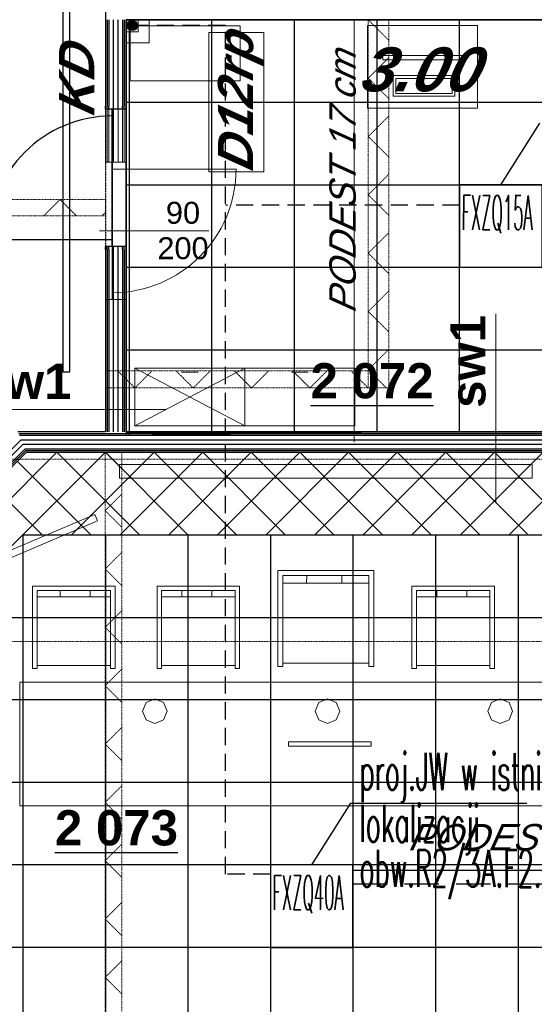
# Model space of a CAD drawing. Header units: millimetres. Extents: x -8838 to 31257, y -6224 to 3754.
# Tile 154 of 185: x 920 to 1294, y -2191 to -1475. Entities that reach past the tile are written whole.
import ezdxf
from ezdxf.enums import TextEntityAlignment as Align

# ---------------------------------------------------------------- set-up
doc = ezdxf.new("R2010")
doc.units = ezdxf.units.MM
doc.header["$LTSCALE"] = 10
doc.header["$MEASUREMENT"] = 0
for name, pattern in [('DASHED', [0.75, 0.5, -0.25]), ('HIDDEN', [0.375, 0.25, -0.125]), ('rzut 2 pietra$0$ArchiTECH.PC 1. Line Type', [0.004, 0.003, -0.001]), ('rzut 2 pietra$0$ArchiTECH.PC 3. Line Type', [0.0013, 0.0003, -0.001]), ('rzut 2 pietra$0$ArchiTECH.PC 4. Line Type', [0.0028, 0.0003, -0.0025]), ('rzut 2 pietra$0$ArchiTECH.PC 5. Line Type', [0.0053, 0.003, -0.001, 0.0003, -0.001]), ('rzut 2 pietra$0$ArchiTECH.PC Solid Line Type', [0]), ('SUFIT_2 PIETRO$0$ArchiTECH.PC 1. Line Type', [0.004, 0.003, -0.001]), ('SUFIT_2 PIETRO$0$ArchiTECH.PC Solid Line Type', [0])]:
    doc.linetypes.add(name, pattern=pattern)
doc.layers.get('0').update_dxf_attribs({"linetype": 'CONTINUOUS', "lineweight": 9})
for name, color, linetype, lineweight in [('_Etap_4_klimatyzator_w starej_lokalizacji', 4, 'CONTINUOUS', 30), ('_Etap_4_opis', 7, 'CONTINUOUS', 30), ('IS_ARCH', 254, 'CONTINUOUS', 18), ('IS_FREON_GAZ', 22, 'DASHED', 30), ('IS_HC_FREON_CIECZ', 22, 'CONTINUOUS', 30), ('IS_UWAGI', 40, 'CONTINUOUS', 18)]:
    doc.layers.add(name, color=color, linetype=linetype, lineweight=lineweight)
for name, color, linetype in [('IS_WK_KAN_SKROPLINY', 103, 'HIDDEN'), ('SUFIT_2 PIETRO$0$INWENTARYZACJA', 254, 'CONTINUOUS'), ('SUFIT_2 PIETRO$0$nr pom PB', 254, 'CONTINUOUS'), ('SUFIT_2 PIETRO$0$OŚWIETLENIE_KULAB', 254, 'CONTINUOUS'), ('SUFIT_2 PIETRO$0$sciany projektowane', 254, 'CONTINUOUS'), ('SUFIT_2 PIETRO$0$SUFIT NOWY 39', 254, 'CONTINUOUS'), ('SUFIT_2 PIETRO$0$TYP SUFITÓW_NOWYCH', 254, 'CONTINUOUS')]:
    doc.layers.add(name, color=color, linetype=linetype)
doc.layers.get('0').freeze()
doc.styles.add('romans1', font='simplex.shx', dxfattribs={"width": 0.8})
doc.styles.add('rzut 2 pietra$0$ArchiTECHStyle1', font='arial.ttf', dxfattribs={"height": 0.16})
doc.styles.add('rzut 2 pietra$0$ArchiTECHStyle2', font='arialbd.ttf', dxfattribs={"height": 0.192})
doc.styles.add('rzut 2 pietra$0$ArchiTECHStyle3', font='ariali.ttf', dxfattribs={"oblique": 15, "height": 0.16})
doc.styles.add('rzut 2 pietra$0$ArchiTECHStyle4', font='arialbi.ttf', dxfattribs={"oblique": 15, "height": 0.256})
doc.styles.add('SUFIT_2 PIETRO$0$ArchiTECHStyle1', font='arialbi.ttf', dxfattribs={"oblique": 15, "height": 0.32})
doc.styles.add('SUFIT_2 PIETRO$0$ArchiTECHStyle3', font='arialbd.ttf', dxfattribs={"height": 0.384})

# ---------------------------------------------------------------- blocks, each defined once
blk = doc.blocks.new('jw_FXZQ40A')
blk.add_lwpolyline([(0, 0), (60, 0), (60, 60), (0, 60)], close=True)
at = {"color": 7, "style": 'romans1', "width": 0.35}
blk.add_text('FXZQ40A', height=25, rotation=359.91893, dxfattribs=at).set_placement((1.49, 27.37))
blk = doc.blocks.new('jw_FXZQ15A')
blk.add_lwpolyline([(0, 0), (60, 0), (60, 60), (0, 60)], close=True)
at = {"color": 7, "style": 'romans1', "width": 0.35}
blk.add_text('FXZQ15A', height=25, rotation=359.91893, dxfattribs=at).set_placement((1.49, 27.37))

msp = doc.modelspace()

# ---------------------------------------------------------------- hatches: boundary and pattern name
at = {"layer": 'IS_WK_KAN_SKROPLINY', "linetype": 'ByBlock', "lineweight": 30, "ltscale": 3}
msp.add_hatch(color=256, dxfattribs=at).paths.add_polyline_path([(1005.68, -1478.96, 1), (998.18, -1478.96, 1)])

# ---------------------------------------------------------------- linework, layer by layer
at = {"layer": '_Etap_4_opis'}
for p, q in [((1270, -1594.83), (1298.44, -1550.02)), ((1132.53, -2089.35), (1160.97, -2044.53)), ((1160.97, -2044.53), (1288.85, -2044.53))]:
    msp.add_line(p, q, dxfattribs=at)
at = {"layer": 'IS_ARCH', "linetype": 'rzut 2 pietra$0$ArchiTECH.PC Solid Line Type'}
for p, q in [((982.5, -1245), (982.5, -1474.83)), ((982.5, -1474.83), (982.5, -1576.34)), ((983.75, -1474.83), (983.75, -1576.34)), ((985, -1474.83), (985, -1576.34)), ((988.33, -1576.34), (988.33, -1474.83)), ((991.67, -1576.34), (991.67, -1474.83)), ((995, -1474.83), (995, -1576.34)), ((996.25, -1474.83), (996.25, -1576.34)), ((997.5, -1576.34), (997.5, -1474.83)), ((997.5, -1474.83), (1422.5, -1474.83)), ((1163.5, -1474.75), (1163.5, -1781.85)), ((1080.44, -1479.15), (1000.44, -1479.15)), ((1000.44, -1479.15), (1000.44, -1519.15)), ((1080.44, -1519.15), (1080.44, -1479.15)), ((1252.99, -1478.99), (1172.99, -1478.99)), ((1172.99, -1478.99), (1172.99, -1538.99)), ((1252.99, -1538.99), (1252.99, -1478.99)), ((1057.61, -1585.5), (1057.61, -1484)), ((1057.61, -1484), (1097.61, -1484)), ((1097.61, -1484), (1097.61, -1585.5)), ((1184.19, -1503.85), (1184.19, -1500.85)), ((1184.19, -1500.85), (1244.19, -1500.85)), ((1244.19, -1500.85), (1244.19, -1503.85)), ((1244.19, -1503.85), (1184.19, -1503.85)), ((1191.69, -1530.43), (1191.69, -1515.43)), ((1191.69, -1515.43), (1236.69, -1515.43)), ((1234.69, -1517.43), (1193.69, -1517.43)), ((1193.69, -1517.43), (1193.69, -1528.43)), ((1234.69, -1528.43), (1234.69, -1517.43)), ((1236.69, -1515.43), (1236.69, -1530.43)), ((1000.44, -1519.15), (1080.44, -1519.15)), ((1236.69, -1530.43), (1191.69, -1530.43)), ((1193.69, -1528.43), (1234.69, -1528.43)), ((1172.99, -1538.99), (1252.99, -1538.99)), ((982.5, -1578.34), (982.5, -1576.34)), ((982.5, -1578.34), (982.5, -1576.34)), ((983.75, -1578.34), (982.5, -1578.34)), ((983.75, -1578.34), (983.75, -1576.34)), ((985, -1578.34), (983.75, -1578.34)), ((985, -1578.34), (985, -1576.34)), ((987.5, -1578.34), (985, -1578.34)), ((995, -1578.34), (987.5, -1578.34)), ((987.5, -1578.34), (987.5, -1678.34)), ((987.5, -1678.34), (987.5, -1578.34)), ((987.5, -1578.34), (987.5, -1678.34)), ((988.33, -1578.34), (988.33, -1576.34)), ((991.67, -1578.34), (991.67, -1576.34)), ((995, -1578.34), (995, -1576.34)), ((996.25, -1578.34), (995, -1578.34)), ((996.25, -1578.34), (996.25, -1576.34)), ((997.5, -1578.34), (996.25, -1578.34)), ((997.5, -1576.34), (997.5, -1578.34)), ((987.5, -1583.34), (1077.5, -1583.34)), ((1097.61, -1585.5), (1057.61, -1585.5)), ((978.13, -1628.34), (1057.61, -1628.34)), ((983.75, -1678.34), (982.5, -1678.34)), ((982.5, -1678.34), (982.5, -1680.34)), ((982.5, -1680.34), (982.5, -1678.34)), ((982.5, -1680.34), (982.5, -1774.35)), ((985, -1678.34), (983.75, -1678.34)), ((983.75, -1680.34), (983.75, -1678.34)), ((983.75, -1680.34), (983.75, -1774.35)), ((987.5, -1678.34), (985, -1678.34)), ((985, -1680.34), (985, -1678.34)), ((985, -1680.34), (985, -1774.35)), ((995, -1678.34), (987.5, -1678.34)), ((988.33, -1680.34), (988.33, -1678.34)), ((988.33, -1774.35), (988.33, -1680.34)), ((991.67, -1680.34), (991.67, -1678.34)), ((991.67, -1774.35), (991.67, -1680.34)), ((996.25, -1678.34), (995, -1678.34)), ((995, -1680.34), (995, -1678.34)), ((995, -1680.34), (995, -1774.35)), ((997.5, -1678.34), (996.25, -1678.34)), ((996.25, -1680.34), (996.25, -1678.34)), ((996.25, -1680.34), (996.25, -1774.35)), ((997.5, -1680.34), (997.5, -1678.34)), ((997.5, -1774.35), (997.5, -1680.34)), ((1266.51, -1825.4), (1266.51, -1688.65)), ((1003.84, -1770.07), (1003.84, -1728.07)), ((1003.84, -1728.07), (1083.84, -1728.07)), ((1083.84, -1770.07), (1003.84, -1728.07)), ((1003.84, -1770.07), (1083.84, -1728.07)), ((1049.84, -1731.07), (1037.84, -1731.07)), ((1083.84, -1728.07), (1083.84, -1770.07)), ((1163.84, -1728.07), (1083.84, -1728.07)), ((1083.84, -1728.07), (1083.84, -1770.07)), ((1117.84, -1731.07), (1129.84, -1731.07)), ((1163.84, -1770.07), (1163.84, -1728.07)), ((1026.94, -1758.28), (890.19, -1758.28)), ((982.5, -1774.35), (918.92, -1774.35)), ((919.44, -1775.6), (1313.92, -1775.6)), ((1313.92, -1774.35), (997.5, -1774.35)), ((1083.84, -1770.07), (1003.84, -1770.07)), ((1083.84, -1770.07), (1083.84, -1770.07)), ((1083.84, -1770.07), (1163.84, -1770.07)), ((1083.84, -1770.07), (1083.84, -1770.07)), ((820.29, -1881.23), (921.34, -1780.18)), ((919.96, -1776.85), (1313.92, -1776.85)), ((921.34, -1780.18), (1313.92, -1780.18)), ((821.94, -1884.29), (922.72, -1783.51)), ((825.28, -1885.67), (924.1, -1786.85)), ((826.53, -1886.19), (924.62, -1788.1)), ((827.78, -1886.7), (925.13, -1789.35)), ((922.72, -1783.51), (1313.92, -1783.51)), ((924.1, -1786.85), (1313.92, -1786.85)), ((924.62, -1788.1), (1313.92, -1788.1)), ((925.13, -1789.35), (1313.92, -1789.35)), ((992.76, -1798.24), (992.76, -1808.24)), ((1292.76, -1798.24), (992.76, -1798.24)), ((1292.76, -1798.24), (992.76, -1798.24)), ((992.76, -1798.24), (992.76, -1808.24)), ((1292.76, -1808.24), (1292.76, -1798.24)), ((1292.76, -1808.24), (1292.76, -1798.24)), ((992.76, -1808.24), (1292.76, -1808.24)), ((992.76, -1808.24), (1292.76, -1808.24)), ((974.71, -1834.52), (832.79, -1894.98)), ((974.71, -1834.52), (832.79, -1894.98)), ((834.75, -1899.58), (976.67, -1839.12)), ((834.75, -1899.58), (976.67, -1839.12)), ((976.67, -1839.12), (974.71, -1834.52)), ((976.67, -1839.12), (974.71, -1834.52)), ((1107.76, -1945.18), (1107.76, -1875.18)), ((1107.76, -1875.18), (1177.76, -1875.18)), ((1177.76, -1875.18), (1177.76, -1945.18)), ((1173.94, -1879), (1111.57, -1879)), ((1111.57, -1879), (1111.57, -1945.18)), ((1128.88, -1879), (1128.76, -1884.47)), ((1154.34, -1884.47), (1154.34, -1879)), ((1173.94, -1945.18), (1173.94, -1879)), ((989.5, -1886.6), (929.5, -1886.6)), ((929.5, -1886.6), (929.5, -1946.6)), ((932.78, -1946.6), (932.78, -1889.87)), ((932.78, -1889.87), (986.23, -1889.87)), ((949.58, -1894.56), (949.58, -1889.87)), ((971.39, -1889.87), (971.5, -1894.56)), ((986.23, -1889.87), (986.23, -1946.6)), ((989.5, -1946.6), (989.5, -1886.6)), ((1020.07, -1946.6), (1020.07, -1886.6)), ((1020.07, -1886.6), (1080.07, -1886.6)), ((1076.8, -1889.87), (1023.35, -1889.87)), ((1023.35, -1889.87), (1023.35, -1946.6)), ((1038.18, -1889.87), (1038.07, -1894.56)), ((1060, -1894.56), (1060, -1889.87)), ((1076.8, -1946.6), (1076.8, -1889.87)), ((1080.07, -1886.6), (1080.07, -1946.6)), ((1111.45, -1884.47), (1173.94, -1884.47)), ((1205.44, -1946.6), (1205.44, -1886.6)), ((1205.44, -1886.6), (1265.44, -1886.6)), ((1262.16, -1889.87), (1208.71, -1889.87)), ((1208.71, -1889.87), (1208.71, -1946.6)), ((1223.55, -1889.87), (1223.44, -1894.56)), ((1245.36, -1894.56), (1245.36, -1889.87)), ((1262.16, -1946.6), (1262.16, -1889.87)), ((1265.44, -1886.6), (1265.44, -1946.6)), ((986.34, -1894.56), (932.78, -1894.56)), ((1023.24, -1894.56), (1076.8, -1894.56)), ((1208.6, -1894.56), (1262.16, -1894.56)), ((929.5, -1946.6), (932.78, -1946.6)), ((986.23, -1944.42), (932.78, -1944.42)), ((986.23, -1946.6), (989.5, -1946.6)), ((1023.35, -1946.6), (1020.07, -1946.6)), ((1023.35, -1944.42), (1076.8, -1944.42)), ((1080.07, -1946.6), (1076.8, -1946.6)), ((1111.57, -1945.18), (1107.76, -1945.18)), ((1111.57, -1942.63), (1173.94, -1942.63)), ((1177.76, -1945.18), (1173.94, -1945.18)), ((1208.71, -1946.6), (1205.44, -1946.6)), ((1208.71, -1944.42), (1262.16, -1944.42)), ((1265.44, -1946.6), (1262.16, -1946.6)), ((1355.28, -1956.5), (920.28, -1956.5)), ((920.28, -1956.5), (920.28, -2046.5)), ((1018.47, -1968.55), (1012.14, -1971.17)), ((1024.81, -1971.17), (1018.47, -1968.55)), ((1144.06, -1968.55), (1137.73, -1971.17)), ((1150.4, -1971.17), (1144.06, -1968.55)), ((1269.65, -1968.55), (1263.32, -1971.17)), ((1275.98, -1971.17), (1269.65, -1968.55)), ((1012.14, -1971.17), (1009.52, -1977.5)), ((1027.43, -1977.5), (1024.81, -1971.17)), ((1137.73, -1971.17), (1135.11, -1977.5)), ((1153.02, -1977.5), (1150.4, -1971.17)), ((1263.32, -1971.17), (1260.69, -1977.5)), ((1278.61, -1977.5), (1275.98, -1971.17)), ((1009.52, -1977.5), (1012.14, -1983.84)), ((1024.81, -1983.84), (1027.43, -1977.5)), ((1135.11, -1977.5), (1137.73, -1983.84)), ((1150.4, -1983.84), (1153.02, -1977.5)), ((1260.69, -1977.5), (1263.32, -1983.84)), ((1275.98, -1983.84), (1278.61, -1977.5)), ((1012.14, -1983.84), (1018.47, -1986.46)), ((1018.47, -1986.46), (1024.81, -1983.84)), ((1018.47, -1986.46), (1018.47, -1986.46)), ((1137.73, -1983.84), (1144.06, -1986.46)), ((1144.06, -1986.46), (1150.4, -1983.84)), ((1144.06, -1986.46), (1144.06, -1986.46)), ((1263.32, -1983.84), (1269.65, -1986.46)), ((1269.65, -1986.46), (1275.98, -1983.84)), ((1269.65, -1986.46), (1269.65, -1986.46)), ((1175.64, -2000), (1115.64, -2000)), ((1115.64, -2000), (1115.64, -2003)), ((1115.64, -2003), (1175.64, -2003)), ((1175.64, -2003), (1175.64, -2000)), ((920.28, -2046.5), (1355.28, -2046.5))]:
    msp.add_line(p, q, dxfattribs=at)
at = {"layer": 'IS_ARCH', "linetype": 'rzut 2 pietra$0$ArchiTECH.PC 4. Line Type'}
for p, q in [((1173.65, -1474.83), (1188.65, -1489.83)), ((1188.65, -1502.26), (1173.65, -1517.26)), ((1173.65, -1517.26), (1188.65, -1532.26)), ((1188.65, -1544.69), (1173.65, -1559.69)), ((1173.65, -1559.69), (1188.65, -1574.69)), ((1188.65, -1587.11), (1173.65, -1602.11)), ((1173.65, -1602.11), (1188.65, -1617.11)), ((949.52, -1605.5), (937.52, -1617.5)), ((949.52, -1605.5), (961.52, -1617.5)), ((982.5, -1614.95), (979.95, -1617.5)), ((1188.65, -1629.54), (1173.65, -1644.54)), ((1173.65, -1644.54), (1188.65, -1659.54)), ((1188.65, -1671.97), (1173.65, -1686.97)), ((1173.65, -1686.97), (1188.65, -1701.97)), ((1188.65, -1714.39), (1173.65, -1729.39)), ((991.44, -1730.06), (1003.94, -1742.56)), ((1016.44, -1730.06), (1003.94, -1742.56)), ((1033.87, -1730.06), (1046.37, -1742.56)), ((1058.87, -1730.06), (1046.37, -1742.56)), ((1076.3, -1730.06), (1088.8, -1742.56)), ((1101.3, -1730.06), (1088.8, -1742.56)), ((1118.72, -1730.06), (1131.22, -1742.56)), ((1143.72, -1730.06), (1131.22, -1742.56)), ((1161.15, -1730.06), (1173.65, -1742.56)), ((1173.65, -1729.39), (1186.82, -1742.56)), ((1173.65, -1742.56), (1173.65, -1742.56)), ((982.31, -1789.35), (994.5, -1801.54)), ((994.5, -1819.59), (982.31, -1831.77)), ((982.31, -1831.77), (994.5, -1843.96)), ((994.5, -1862.01), (982.31, -1874.2)), ((982.31, -1874.2), (994.5, -1886.39)), ((994.5, -1904.44), (982.31, -1916.63)), ((982.31, -1916.63), (994.5, -1928.82)), ((994.5, -1946.86), (982.31, -1959.05)), ((982.31, -1959.05), (994.5, -1971.24)), ((994.5, -1989.29), (982.31, -2001.48)), ((982.31, -2001.48), (994.5, -2013.67)), ((994.5, -2031.72), (982.31, -2043.91)), ((982.31, -2043.91), (994.5, -2056.09)), ((994.5, -2074.14), (982.31, -2086.33)), ((982.31, -2086.33), (994.5, -2098.52)), ((994.5, -2116.57), (982.31, -2128.76)), ((982.31, -2128.76), (994.5, -2140.95)), ((994.5, -2159), (982.31, -2171.19)), ((982.31, -2171.19), (994.5, -2183.37))]:
    msp.add_line(p, q, dxfattribs=at)
at = {"layer": 'IS_ARCH', "linetype": 'rzut 2 pietra$0$ArchiTECH.PC 3. Line Type'}
for p, q in [((1173.65, -1474.83), (1188.65, -1474.83)), ((1173.65, -1742.56), (1173.65, -1474.83)), ((1188.65, -1474.83), (1188.65, -1742.56)), ((737.39, -1605.5), (982.5, -1605.5)), ((982.5, -1605.5), (982.5, -1617.5)), ((982.5, -1617.5), (737.39, -1617.5)), ((982.5, -1742.56), (982.5, -1730.06)), ((982.5, -1730.06), (1173.65, -1730.06)), ((1173.65, -1730.06), (1173.65, -1742.56)), ((1173.65, -1742.56), (982.5, -1742.56)), ((1188.65, -1742.56), (1173.65, -1742.56)), ((982.31, -1789.35), (994.5, -1789.35)), ((982.31, -3574.83), (982.31, -1789.35)), ((994.5, -1789.35), (994.5, -3574.83))]:
    msp.add_line(p, q, dxfattribs=at)
at = {"layer": 'IS_ARCH', "linetype": 'rzut 2 pietra$0$ArchiTECH.PC 1. Line Type'}
for p, q in [((982.5, -1578.34), (982.5, -1678.34)), ((997.5, -1578.34), (997.5, -1678.34))]:
    msp.add_line(p, q, dxfattribs=at)
at = {"layer": 'IS_ARCH', "linetype": 'rzut 2 pietra$0$ArchiTECH.PC 5. Line Type'}
for p, q in [((-3581.18, -1794.43), (2008.7, -1794.43)), ((-3581.18, -1927), (2008.7, -1927))]:
    msp.add_line(p, q, dxfattribs=at)
at = {"layer": 'IS_ARCH', "linetype": 'rzut 2 pietra$0$ArchiTECH.PC Solid Line Type'}
msp.add_arc((987.5, -1583.34), 90, 270, 0, dxfattribs=at)
at = {"layer": 'IS_FREON_GAZ', "ltscale": 5}
msp.add_lwpolyline([(1162.53, -2103.16), (1366.98, -2103.16)], dxfattribs=at)
at = {"layer": 'IS_HC_FREON_CIECZ', "ltscale": 0.02}
msp.add_lwpolyline([(1162.53, -2093.16), (1376.98, -2093.16)], dxfattribs=at)
at = {"layer": 'IS_UWAGI'}
for points in [[(997.5, -1483.46), (1006.43, -1483.46), (1006.43, -1474.83)], [(997.5, -1491.46), (1014.43, -1491.46), (1014.43, -1474.83)]]:
    msp.add_lwpolyline(points, dxfattribs=at)
at = {"layer": 'IS_WK_KAN_SKROPLINY', "lineweight": 30, "ltscale": 5}
for points in [[(1102.53, -2096.05), (1069.79, -2096.05), (1069.79, -1478.96), (1001.93, -1478.96)], [(1240, -1609.64), (1069.79, -1609.64)]]:
    msp.add_lwpolyline(points, dxfattribs=at)
at = {"layer": 'IS_WK_KAN_SKROPLINY', "linetype": 'ByBlock', "lineweight": 30, "ltscale": 3}
msp.add_circle((1001.93, -1478.96), 3.75, dxfattribs=at)
at = {"layer": 'SUFIT_2 PIETRO$0$INWENTARYZACJA', "linetype": 'SUFIT_2 PIETRO$0$ArchiTECH.PC Solid Line Type'}
for p, q in [((982.5, -1245), (982.5, -1474.83)), ((997.5, -1474.83), (1422.5, -1474.83))]:
    msp.add_line(p, q, dxfattribs=at)
at = {"layer": 'SUFIT_2 PIETRO$0$OŚWIETLENIE_KULAB', "linetype": 'SUFIT_2 PIETRO$0$ArchiTECH.PC Solid Line Type'}
for p, q in [((951.53, -899.53), (951.53, -1730.73)), ((951.53, -899.53), (951.53, -1730.73)), ((956.53, -1730.73), (956.53, -899.53)), ((956.53, -1730.73), (956.53, -899.53)), ((951.53, -1730.73), (956.53, -1730.73)), ((951.53, -1730.73), (956.53, -1730.73))]:
    msp.add_line(p, q, dxfattribs=at)
at = {"layer": 'SUFIT_2 PIETRO$0$sciany projektowane', "linetype": 'SUFIT_2 PIETRO$0$ArchiTECH.PC Solid Line Type'}
for p, q in [((982.5, -1474.83), (982.5, -1537.75)), ((983.75, -1474.83), (983.75, -1537.75)), ((985, -1474.83), (985, -1537.75)), ((988.33, -1537.75), (988.33, -1474.83)), ((991.67, -1537.75), (991.67, -1474.83)), ((995, -1474.83), (995, -1537.75)), ((996.25, -1474.83), (996.25, -1537.75)), ((997.5, -1537.75), (997.5, -1474.83)), ((982.5, -1539.75), (982.5, -1537.75)), ((982.5, -1539.75), (982.5, -1537.75)), ((983.75, -1539.75), (983.75, -1537.75)), ((985, -1539.75), (985, -1537.75)), ((988.33, -1539.75), (988.33, -1537.75)), ((991.67, -1539.75), (991.67, -1537.75)), ((995, -1539.75), (995, -1537.75)), ((996.25, -1539.75), (996.25, -1537.75)), ((997.5, -1537.75), (997.5, -1539.75)), ((983.75, -1539.75), (982.5, -1539.75)), ((985, -1539.75), (983.75, -1539.75)), ((987.5, -1539.75), (985, -1539.75)), ((995, -1539.75), (987.5, -1539.75)), ((987.5, -1539.75), (987.5, -1639.75)), ((987.5, -1639.75), (987.5, -1539.75)), ((987.5, -1639.75), (987.5, -1539.75)), ((996.25, -1539.75), (995, -1539.75)), ((997.5, -1539.75), (996.25, -1539.75)), ((987.5, -1634.75), (897.5, -1634.75)), ((983.75, -1639.75), (982.5, -1639.75)), ((982.5, -1639.75), (982.5, -1641.75)), ((982.5, -1641.75), (982.5, -1639.75)), ((982.5, -1641.75), (982.5, -1774.35)), ((985, -1639.75), (983.75, -1639.75)), ((983.75, -1641.75), (983.75, -1639.75)), ((983.75, -1641.75), (983.75, -1774.35)), ((987.5, -1639.75), (985, -1639.75)), ((985, -1641.75), (985, -1639.75)), ((985, -1641.75), (985, -1774.35)), ((995, -1639.75), (987.5, -1639.75)), ((988.33, -1641.75), (988.33, -1639.75)), ((988.33, -1774.35), (988.33, -1641.75)), ((991.67, -1641.75), (991.67, -1639.75)), ((991.67, -1774.35), (991.67, -1641.75)), ((996.25, -1639.75), (995, -1639.75)), ((995, -1641.75), (995, -1639.75)), ((995, -1641.75), (995, -1774.35)), ((997.5, -1639.75), (996.25, -1639.75)), ((996.25, -1641.75), (996.25, -1639.75)), ((996.25, -1641.75), (996.25, -1774.35)), ((997.5, -1641.75), (997.5, -1639.75)), ((997.5, -1774.35), (997.5, -1641.75)), ((982.5, -1774.35), (918.92, -1774.35)), ((919.44, -1775.6), (1313.92, -1775.6)), ((1313.92, -1774.35), (997.5, -1774.35)), ((820.29, -1881.23), (921.34, -1780.18)), ((919.96, -1776.85), (1313.92, -1776.85)), ((921.34, -1780.18), (1313.92, -1780.18)), ((821.94, -1884.29), (922.72, -1783.51)), ((825.28, -1885.67), (924.1, -1786.85)), ((826.53, -1886.19), (924.62, -1788.1)), ((827.78, -1886.7), (925.13, -1789.35)), ((922.72, -1783.51), (1313.92, -1783.51)), ((924.1, -1786.85), (1313.92, -1786.85)), ((924.62, -1788.1), (1313.92, -1788.1)), ((925.13, -1789.35), (1313.92, -1789.35))]:
    msp.add_line(p, q, dxfattribs=at)
at = {"layer": 'SUFIT_2 PIETRO$0$sciany projektowane', "linetype": 'SUFIT_2 PIETRO$0$ArchiTECH.PC 1. Line Type'}
for p, q in [((982.5, -1539.75), (982.5, -1639.75)), ((997.5, -1539.75), (997.5, -1639.75))]:
    msp.add_line(p, q, dxfattribs=at)
at = {"layer": 'SUFIT_2 PIETRO$0$sciany projektowane', "linetype": 'SUFIT_2 PIETRO$0$ArchiTECH.PC Solid Line Type'}
msp.add_arc((987.5, -1634.75), 90, 90, 180, dxfattribs=at)
at = {"layer": 'SUFIT_2 PIETRO$0$SUFIT NOWY 39', "linetype": 'SUFIT_2 PIETRO$0$ArchiTECH.PC Solid Line Type'}
for p, q in [((1540, -1474.83), (997.5, -1474.83)), ((997.5, -1474.83), (997.5, -1776.76)), ((1000, -1776.73), (1000, -1474.83)), ((1060, -1775.97), (1060, -1474.83)), ((1120, -1775.2), (1120, -1474.83)), ((1180, -1774.44), (1180, -1474.83)), ((1240, -1774.35), (1240, -1474.83)), ((997.5, -1534.83), (1540, -1534.83)), ((997.5, -1594.83), (1540, -1594.83)), ((997.5, -1654.83), (1540, -1654.83)), ((997.5, -1714.83), (1540, -1714.83)), ((997.5, -1776.76), (1187.53, -1774.35)), ((997.5, -1774.83), (1149.16, -1774.83)), ((1187.53, -1774.35), (1540, -1774.35)), ((827.78, -1908.74), (947.17, -1789.35)), ((827.78, -1886.7), (925.13, -1789.35)), ((922.53, -1849.35), (982.53, -1789.35)), ((925.13, -1789.35), (982.53, -1789.35)), ((1007.17, -1849.35), (947.17, -1789.35)), ((957.88, -1849.35), (1017.88, -1789.35)), ((1042.53, -1849.35), (982.53, -1789.35)), ((982.53, -1789.35), (1422.51, -1789.35)), ((993.24, -1849.35), (1053.24, -1789.35)), ((1077.88, -1849.35), (1017.88, -1789.35)), ((1028.59, -1849.35), (1088.59, -1789.35)), ((1113.24, -1849.35), (1053.24, -1789.35)), ((1063.95, -1849.35), (1123.95, -1789.35)), ((1088.59, -1789.35), (1148.59, -1849.35)), ((1099.3, -1849.35), (1159.3, -1789.35)), ((1123.95, -1789.35), (1183.95, -1849.35)), ((1134.66, -1849.35), (1194.66, -1789.35)), ((1219.3, -1849.35), (1159.3, -1789.35)), ((1170.02, -1849.35), (1230.02, -1789.35)), ((1254.66, -1849.35), (1194.66, -1789.35)), ((1205.37, -1849.35), (1265.37, -1789.35)), ((1290.02, -1849.35), (1230.02, -1789.35)), ((1240.73, -1849.35), (1300.73, -1789.35)), ((1325.37, -1849.35), (1265.37, -1789.35)), ((1276.08, -1849.35), (1336.08, -1789.35)), ((971.82, -1849.35), (918.48, -1796.01)), ((936.46, -1849.35), (900.8, -1813.68)), ((861.64, -1910), (922.53, -1849.35)), ((861.64, -1910), (922.53, -1849.35)), ((922.53, -1849.35), (1402.43, -1849.35)), ((922.53, -1849.35), (922.53, -3108.53)), ((922.53, -1849.35), (1402.43, -1849.35)), ((982.53, -1849.35), (982.53, -3108.53)), ((1042.53, -1849.35), (1042.53, -3108.53)), ((1102.53, -1849.35), (1102.53, -3108.53)), ((1162.53, -1849.35), (1162.53, -3108.53)), ((1222.53, -1849.35), (1222.53, -3108.53)), ((1282.53, -1849.35), (1282.53, -3108.53)), ((862.3, -1909.35), (1402.43, -1909.35)), ((1402.43, -1969.35), (861.64, -1969.35)), ((1402.43, -2029.35), (861.64, -2029.35)), ((1402.43, -2089.35), (861.64, -2089.35)), ((1402.43, -2149.35), (861.64, -2149.35))]:
    msp.add_line(p, q, dxfattribs=at)
at = {"layer": 'SUFIT_2 PIETRO$0$TYP SUFITÓW_NOWYCH', "linetype": 'SUFIT_2 PIETRO$0$ArchiTECH.PC Solid Line Type'}
for p, q in [((997.5, -1474.83), (1540, -1474.83)), ((997.5, -1774.35), (997.5, -1474.83)), ((1540, -1774.35), (997.5, -1774.35)), ((861.64, -1910), (922.53, -1849.35)), ((922.53, -1849.35), (1402.43, -1849.35))]:
    msp.add_line(p, q, dxfattribs=at)

# ---------------------------------------------------------------- block references
at = {"layer": '_Etap_4_klimatyzator_w starej_lokalizacji'}
for name, p in [('jw_FXZQ15A', (1240, -1654.83)), ('jw_FXZQ40A', (1102.53, -2149.35))]:
    msp.add_blockref(name, p, dxfattribs=at)

# ---------------------------------------------------------------- texts
at = {"layer": '_Etap_4_opis', "style": 'romans1', "width": 0.5}
for s, p in [('proj.JW w istniejącej', (1167.19, -2034.87)), ('lokalizacji', (1167.19, -2072.7)), ('obw.R2/3A.F2.15', (1167.19, -2105.31))]:
    msp.add_text(s, height=27, rotation=359.91893, dxfattribs=at).set_placement(p)
at = {"layer": 'IS_ARCH', "oblique": 15}
for s, height, style, p in [('D12rp', 25.6, 'rzut 2 pietra$0$ArchiTECHStyle4', (1097.61, -1585.5)), ('KD', 25.6, 'rzut 2 pietra$0$ArchiTECHStyle4', (982.04, -1545.06)), ('PODEST 17 cm', 19.2, 'rzut 2 pietra$0$ArchiTECHStyle3', (1170.31, -1687.72))]:
    msp.add_text(s, height=height, rotation=90, dxfattribs=dict(at, style=style)).set_placement(p, align=Align.BOTTOM_LEFT)
at = {"layer": 'IS_ARCH'}
for s, height, style, p in [('90', 16, 'rzut 2 pietra$0$ArchiTECHStyle1', (1026.49, -1627.97)), ('200', 16, 'rzut 2 pietra$0$ArchiTECHStyle1', (1020.27, -1653.71)), ('sw1', 25.6, 'rzut 2 pietra$0$ArchiTECHStyle2', (890.19, -1758.28))]:
    msp.add_text(s, height=height, dxfattribs=dict(at, style=style)).set_placement(p, align=Align.BOTTOM_LEFT)
at = {"layer": 'IS_ARCH', "style": 'rzut 2 pietra$0$ArchiTECHStyle2'}
msp.add_text('sw1', height=25.6, rotation=90, dxfattribs=at).set_placement((1266.51, -1757.03), align=Align.BOTTOM_LEFT)
at = {"layer": 'IS_ARCH', "style": 'rzut 2 pietra$0$ArchiTECHStyle3', "oblique": 15}
msp.add_text('PODEST 17 cm', height=19.2, dxfattribs=at).set_placement((1203.05, -2084.6), align=Align.BOTTOM_LEFT)
at = {"layer": 'SUFIT_2 PIETRO$0$nr pom PB', "style": 'SUFIT_2 PIETRO$0$ArchiTECHStyle3'}
for s, p in [('%%u2 072%%u', (1131.65, -1757.79)), ('%%u2 073%%u', (945.79, -2082.85))]:
    msp.add_text(s, height=25.6, dxfattribs=at).set_placement(p, align=Align.BOTTOM_LEFT)
at = {"layer": 'SUFIT_2 PIETRO$0$SUFIT NOWY 39', "style": 'SUFIT_2 PIETRO$0$ArchiTECHStyle1', "oblique": 15}
msp.add_text('3.00', height=32, dxfattribs=at).set_placement((1167.02, -1536.5), align=Align.BOTTOM_LEFT)

doc.saveas('drawing.dxf')
